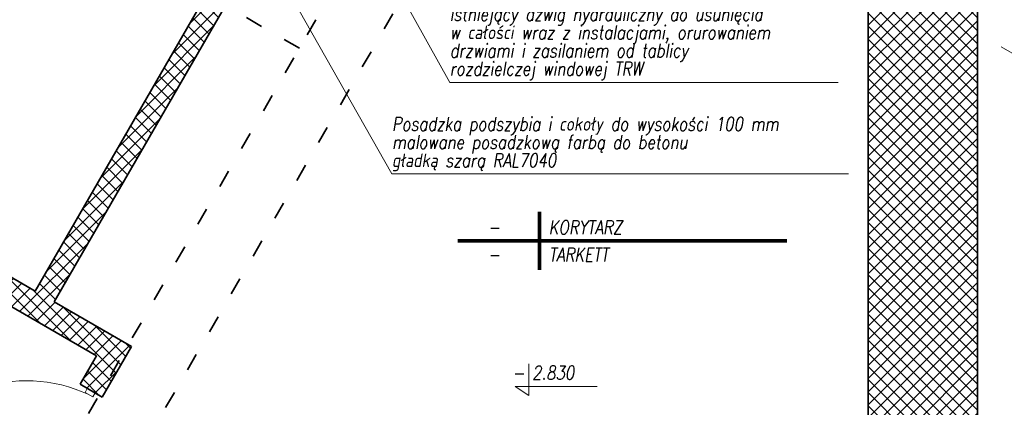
# Model space of a CAD drawing. Header units: millimetres. Extents: x 558 to 24471, y -5755 to 9551.
# Tile 4 of 37: x 23195 to 23736, y 8378 to 8591. Entities that reach past the tile are written whole.
import ezdxf
from ezdxf.enums import TextEntityAlignment as Align

# ---------------------------------------------------------------- set-up
doc = ezdxf.new("R2010")
doc.units = ezdxf.units.MM
doc.linetypes.add('ACAD_ISO03W100', pattern=[30, 12, -18])
for name, color, linetype, lineweight in [('K_Grube', 4, 'Continuous', 35), ('K_Kreskowanie', 8, 'Continuous', 5), ('K_Opis_stały', 84, 'Continuous', 13), ('K_Opis_zmienny', 2, 'Continuous', 13), ('K_Stolarka', 3, 'Continuous', 15), ('K_Wymiarowanie', 84, 'Continuous', 13)]:
    doc.layers.add(name, color=color, linetype=linetype, lineweight=lineweight)
doc.styles.add('Zwykły 50', font='romans.shx', dxfattribs={"width": 0.8, "oblique": 10, "height": 7.5})

msp = doc.modelspace()

# ---------------------------------------------------------------- hatches: boundary and pattern name
at = {"layer": 'K_Kreskowanie', "ltscale": 5}
h = msp.add_hatch(dxfattribs=at)
h.set_pattern_fill('ANSI37', color=256, scale=1.6)
h.set_pattern_definition([(45, (2962.861, -2454.189), (-3.5921024, 3.5921024), []), (135, (2962.861, -2454.189), (-3.5921024, -3.5921024), [])])
h.paths.add_polyline_path([(23249.479, 9166.202), (23216.57, 9185.202), (23289.57, 9311.641), (23322.479, 9292.641)])
h.paths.add_polyline_path([(23720.798, 9030.55), (23720.798, 8878.627), (23660.798, 8878.627), (23660.798, 9002.627), (23701.798, 9073.641), (23734.707, 9054.641)])
h.paths.add_polyline_path([(23006.193, 9098.817), (22754.193, 8662.34), (22775.843, 8649.84), (22896.843, 8859.418), (23147.991, 8714.418), (23160.491, 8736.069), (22909.343, 8881.069), (23027.843, 9086.317), (23176.8, 9000.317), (23194.3, 9030.628), (23176.979, 9040.628), (23204.479, 9088.259), (23171.57, 9107.259), (23144.07, 9059.628), (23006.372, 9139.128), (22988.872, 9108.817)])
h.paths.add_polyline_path([(23280.902, 8980.628), (23263.402, 8950.317), (23369.923, 8888.817), (23387.423, 8919.128)])
h.paths.add_polyline_path([(23190.802, 8718.569), (23160.491, 8736.069), (23147.991, 8714.418), (23178.302, 8696.918)])
h.paths.add_polyline_path([(23720.798, 8788.627), (23660.798, 8788.627), (23660.798, 8226.627), (23720.798, 8226.627)])
h = msp.add_hatch(dxfattribs=at)
h.set_pattern_fill('ANSI37', color=256, scale=1.6)
h.set_pattern_definition([(45, (2962.861, -2454.189), (-3.5921024, 3.5921024), []), (135, (2962.861, -2454.189), (-3.5921024, -3.5921024), [])])
h.paths.add_polyline_path([(22931.336, 8583.161), (23036.991, 8522.161), (23043.991, 8534.285), (22938.336, 8595.285), (22931.336, 8583.161)], is_closed=False)
h.paths.add_polyline_path([(23036.991, 8522.161), (23067.302, 8504.661), (23074.302, 8516.785), (23043.991, 8534.285), (23036.991, 8522.161)], is_closed=False)
h.paths.add_polyline_path([(23238.435, 8385.072), (23254.435, 8412.785), (23213.732, 8436.285), (23307.732, 8599.098), (23297.339, 8605.098), (23203.339, 8442.285), (23074.302, 8516.785), (23067.302, 8504.661), (23237.043, 8406.661), (23228.043, 8391.072), (23238.435, 8385.072)], is_closed=False)
h.paths.add_polyline_path([(23240.167, 8384.072), (23256.167, 8411.785), (23254.435, 8412.785), (23238.435, 8385.072), (23240.167, 8384.072)], is_closed=False)

# ---------------------------------------------------------------- linework, layer by layer
at = {"layer": 'K_Grube', "linetype": 'ACAD_ISO03W100', "ltscale": 0.8}
for p, q in [((23489.435, 8819.817), (23179.935, 8283.747)), ((23519.746, 8802.317), (23210.246, 8266.247)), ((23348.435, 8575.598), (23168.302, 8679.598))]:
    msp.add_line(p, q, dxfattribs=at)
at = {"layer": 'K_Grube', "ltscale": 5}
for p, q in [((23660.798, 8226.627), (23660.798, 8788.627)), ((23720.798, 8226.627), (23720.798, 8788.627)), ((23203.339, 8442.285), (23307.339, 8622.418)), ((23213.732, 8436.285), (23317.732, 8616.418)), ((22938.336, 8595.285), (23203.339, 8442.285)), ((22931.336, 8583.161), (23237.043, 8406.661)), ((23213.732, 8436.285), (23256.167, 8411.785)), ((23256.167, 8411.785), (23240.167, 8384.072)), ((23237.043, 8406.661), (23228.043, 8391.072)), ((23240.167, 8384.072), (23228.043, 8391.072))]:
    msp.add_line(p, q, dxfattribs=at)
at = {"layer": 'K_Opis_stały', "const_width": 2}
for points in [[(23480.315, 8485.787), (23480.315, 8453.787)], [(23435.315, 8469.787), (23616.226, 8469.787)]]:
    msp.add_lwpolyline(points, dxfattribs=at)
at = {"layer": 'K_Opis_zmienny'}
for p, q in [((23430.959, 8556.822), (23337.54, 8724.44)), ((23399.192, 8506.56), (23299.607, 8682.53)), ((23777.162, 8551.273), (23733.861, 8576.273)), ((23430.959, 8556.822), (23644.324, 8556.822)), ((23399.192, 8506.56), (23650.034, 8506.56)), ((23474.399, 8402.41), (23474.399, 8384.91)), ((23466.899, 8389.91), (23511.899, 8389.91)), ((23474.399, 8384.91), (23466.899, 8389.91))]:
    msp.add_line(p, q, dxfattribs=at)
at = {"layer": 'K_Stolarka', "ltscale": 5}
for p, q in [((23231.94, 8388.822), (23230.69, 8386.657)), ((23236.27, 8386.322), (23231.94, 8388.822)), ((23235.02, 8384.157), (23230.69, 8386.657)), ((23236.27, 8386.322), (23235.02, 8384.157))]:
    msp.add_line(p, q, dxfattribs=at)
msp.add_arc((23198.243, 8310.483), 82.532, 65.20513, 151.89063, dxfattribs=at)

# ---------------------------------------------------------------- texts
at = {"layer": 'K_Opis_zmienny', "style": 'Zwykły 50', "oblique": 10, "width": 0.8}
for s, p in [('Istniejący dźwig hydrauliczny do usunięcia', (23430.959, 8594.322)), ('w całości wraz z instalacjami, orurowaniem', (23430.959, 8584.322)), ('drzwiami i zasilaniem od tablicy', (23430.959, 8574.322)), ('rozdzielczej windowej TRW', (23430.959, 8564.322)), ('Posadzka podszybia i cokoły do wysokości 100 mm', (23399.192, 8534.06)), ('malowane posadzkową farbą do betonu', (23399.192, 8524.06)), ('gładką szarą RAL7040', (23399.192, 8514.06)), ('- 2.830', (23465.399, 8397.41))]:
    msp.add_text(s, height=7.5, dxfattribs=at).set_placement(p, align=Align.MIDDLE_LEFT)
at = {"layer": 'K_Wymiarowanie', "style": 'Zwykły 50', "oblique": 10, "width": 0.8}
for s, p in [('KORYTARZ', (23485.315, 8477.287)), ('TARKETT', (23485.315, 8462.287))]:
    msp.add_text(s, height=7.5, dxfattribs=at).set_placement(p, align=Align.MIDDLE_LEFT)
for p in [(23455.315, 8477.287), (23455.315, 8462.287)]:
    msp.add_text('-', height=7.5, dxfattribs=at).set_placement(p, align=Align.MIDDLE_CENTER)

doc.saveas('drawing.dxf')
